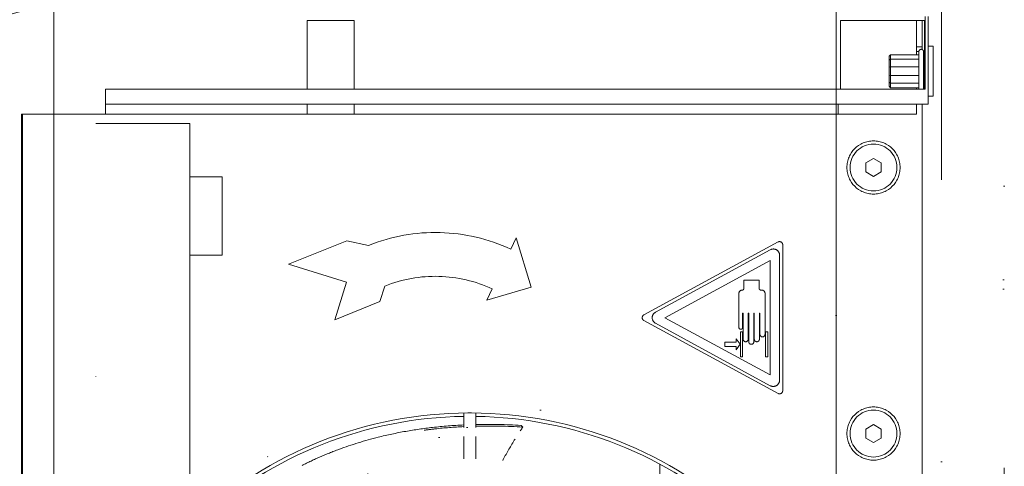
# Model space of a CAD drawing. Header units: millimetres. Extents: x -25606 to 96684, y -22894 to 47132.
# Tile 63 of 89: x 9448 to 9763, y 7437 to 7579. Entities that reach past the tile are written whole.
import ezdxf

# ---------------------------------------------------------------- set-up
doc = ezdxf.new("R2010")
doc.units = ezdxf.units.MM
doc.header["$LTSCALE"] = 50
doc.linetypes.add('A_CARA_15', pattern=[7.6, 5, -1.3, 0, -1.3])
doc.linetypes.add('A_CARA_16', pattern=[11.4, 6, -1.8, 0, -1.8, 0, -1.8])
for name, color, linetype, lineweight in [('CA_OSY', 5, 'A_CARA_15', 18), ('CA_POHHRA18', 8, 'Continuous', 18), ('CA_SRAFY', 9, 'Continuous', 13), ('CA_TG', 9, 'A_CARA_16', 13)]:
    doc.layers.add(name, color=color, linetype=linetype, lineweight=lineweight)

# ---------------------------------------------------------------- blocks, each defined once
blk = doc.blocks.new('tg')
h = blk.add_hatch()
h.set_pattern_fill('ANSI31', color=252, scale=254, angle=345, style=0)
h.set_pattern_definition([(30, (1065.013, 4011), (-15.87501, 27.4963), [])])
edge = h.paths.add_edge_path()
edge.add_spline(control_points=[(5561.44, 7111.52), (5560.77, 7111.63), (5560.1, 7111.75), (5559.44, 7111.88)], knot_values=[13.825662, 13.825662, 13.825662, 13.825662, 14.000098, 14.000098, 14.000098, 14.000098], degree=3, periodic=0)
edge.add_line((5559.44, 7111.88), (5559.44, 7111.88))
edge.add_line((5559.44, 7111.88), (5559.44, 7148.08))
edge.add_line((5559.44, 7148.08), (5561.44, 7148.08))
edge.add_line((5561.44, 7148.08), (5561.44, 7111.52))
edge.add_line((5561.44, 7111.52), (5561.44, 7111.52))
edge = h.paths.add_edge_path()
edge.add_line((4448.44, 6141.46), (4448.44, 6226.45))
edge.add_spline(control_points=[(4448.44, 6226.45), (4449.11, 6226.22), (4449.78, 6225.97), (4450.44, 6225.72)], knot_values=[10.864235, 10.864235, 10.864235, 10.864235, 11.074814, 11.074814, 11.074814, 11.074814], degree=3, periodic=0)
edge.add_line((4450.44, 6225.72), (4450.44, 6225.72))
edge.add_line((4450.44, 6225.72), (4450.44, 6142.04))
edge.add_spline(control_points=[(4450.44, 6142.04), (4450.27, 6141.99), (4450.09, 6141.94), (4449.43, 6141.74), (4448.94, 6141.6), (4448.44, 6141.46)], knot_values=[22.713594, 22.713594, 22.713594, 22.713594, 22.768373, 22.768373, 22.922016, 22.922016, 22.922016, 22.922016], degree=3, periodic=0)
edge = h.paths.add_edge_path()
edge.add_ellipse((5557.44, 6158.55), major_axis=(-3, 4), ratio=1, start_angle=270, end_angle=299.5519)
edge.add_line((5559.44, 6163.13), (5559.44, 6212.82))
edge.add_line((5559.44, 6212.82), (5559.44, 6212.82))
edge.add_spline(control_points=[(5559.44, 6212.82), (5559.83, 6212.95), (5560.22, 6213.08), (5560.89, 6213.27), (5561.16, 6213.35), (5561.44, 6213.43)], knot_values=[5.579232, 5.579232, 5.579232, 5.579232, 5.705995, 5.705995, 5.795124, 5.795124, 5.795124, 5.795124], degree=3, periodic=0)
edge.add_line((5561.44, 6213.43), (5561.44, 6161.55))
at = {"color": 252}
for p, q in [((5660.19, 6855), (5660.19, 6044)), ((5679.94, 6043), (5679.94, 6855)), ((5680.24, 6163), (5680.24, 6760)), ((5472.44, 6606), (5457.44, 6606)), ((5457.44, 6606), (5457.44, 6584)), ((5472.44, 6584), (5472.44, 6606)), ((5654.69, 6606), (5627.94, 6606)), ((5627.94, 6606), (5627.94, 6584)), ((5652.19, 6595.01), (5652.19, 6606)), ((5653.94, 6606), (5653.94, 6596.71)), ((5654.69, 6584), (5654.69, 6606)), ((5654.94, 6607.25), (5654.94, 6584)), ((5655.94, 6607.25), (5655.94, 6579.25)), ((5653.94, 6597.51), (5652.19, 6597.51)), ((5652.95, 6596.1), (5652.19, 6596.1)), ((5652.94, 6584), (5652.94, 6596)), ((5654.44, 6584), (5654.44, 6596)), ((5655.94, 6597.75), (5657.54, 6597.75)), ((5657.54, 6581.75), (5657.54, 6597.75)), ((5643.44, 6594.56), (5643.89, 6595.01)), ((5643.44, 6594.56), (5643.44, 6584.94)), ((5643.44, 6593.27), (5643.89, 6593.6)), ((5643.89, 6584.49), (5643.89, 6595.01)), ((5652.94, 6595.01), (5643.89, 6595.01)), ((5652.94, 6593.6), (5643.89, 6593.6)), ((5654.44, 6595.24), (5654.69, 6595.27)), ((5654.69, 6593.41), (5654.44, 6593.44)), ((5643.89, 6591.16), (5643.44, 6591.04)), ((5652.94, 6591.16), (5643.89, 6591.16)), ((5654.44, 6591.56), (5654.69, 6591.62)), ((5643.89, 6588.34), (5643.44, 6588.46)), ((5643.89, 6585.9), (5643.44, 6586.23)), ((5652.94, 6588.34), (5643.89, 6588.34)), ((5654.69, 6587.88), (5654.44, 6587.94)), ((5654.94, 6584), (5392.94, 6584)), ((5392.94, 6584), (5392.94, 6576)), ((5643.89, 6584.49), (5643.44, 6584.94)), ((5652.94, 6585.9), (5643.89, 6585.9)), ((5652.94, 6584.49), (5643.89, 6584.49)), ((5652.19, 6584), (5652.19, 6584.49)), ((5654.44, 6586.06), (5654.69, 6586.09)), ((5654.69, 6584.23), (5654.44, 6584.26)), ((5655.94, 6581.75), (5657.54, 6581.75)), ((5655.94, 6579.25), (5392.94, 6579.25)), ((5457.44, 6579.25), (5457.44, 6576)), ((5472.44, 6576), (5472.44, 6579.25)), ((5627.19, 6576), (5627.19, 6579.25)), ((5652.19, 6576), (5652.19, 6579.25)), ((5653.94, 6579.25), (5653.94, 6101.5)), ((5366.19, 6576), (5366.19, 6102.25)), ((5652.19, 6576), (5366.19, 6576)), ((5366.44, 6576), (5366.44, 6102.25)), ((5389.94, 6102.25), (5389.94, 6576)), ((5366.19, 6571.62), (5366.44, 6571.62)), ((5419.94, 6573), (5389.94, 6573)), ((5419.94, 6573), (5419.94, 6105.25)), ((5638.44, 6561.89), (5635.94, 6560.44)), ((5640.94, 6560.44), (5638.44, 6561.89)), ((5635.94, 6560.44), (5635.94, 6557.56)), ((5640.94, 6557.56), (5640.94, 6560.44)), ((5366.44, 6555.75), (5366.19, 6555.75)), ((5419.94, 6556), (5430.24, 6556)), ((5430.24, 6531), (5430.24, 6556)), ((5635.94, 6557.56), (5638.44, 6556.11)), ((5638.44, 6556.11), (5640.94, 6557.56)), ((5366.44, 6553), (5366.19, 6553)), ((5524.2, 6536.51), (5522.51, 6532.88)), ((5529, 6520.78), (5524.2, 6536.51)), ((5470.07, 6535.56), (5451.52, 6528.07)), ((5477.06, 6534.07), (5470.07, 6535.56)), ((5565.03, 6511.88), (5607.94, 6535.2)), ((5605.46, 6532.71), (5568.74, 6512.76)), ((5609.42, 6487.68), (5609.42, 6534.32)), ((5419.94, 6531), (5430.24, 6531)), ((5608.42, 6491.04), (5608.42, 6530.96)), ((5451.52, 6528.07), (5470.04, 6522.39)), ((5571.79, 6511), (5605.42, 6529.27)), ((5605.42, 6529.27), (5605.42, 6492.73)), ((5466.32, 6510.32), (5470.04, 6522.39)), ((5482.31, 6521.09), (5480.69, 6516.13)), ((5514.9, 6516.57), (5529, 6520.78)), ((5516.59, 6520.2), (5514.9, 6516.57)), ((5596.98, 6520.3), (5596.98, 6523)), ((5596.98, 6523), (5601.86, 6523)), ((5601.86, 6523), (5601.86, 6520.5)), ((5595.42, 6507.9), (5595.42, 6518.8)), ((5596.42, 6519.8), (5596.48, 6519.8)), ((5602.56, 6519.8), (5602.77, 6519.8)), ((5603.77, 6518.8), (5603.77, 6505.7)), ((5480.69, 6516.13), (5466.32, 6510.32)), ((5605.42, 6492.73), (5571.79, 6511)), ((5596.77, 6512.5), (5596.62, 6512.5)), ((5596.62, 6512.5), (5596.62, 6507.9)), ((5596.77, 6504.14), (5596.77, 6512.5)), ((5598.55, 6512.5), (5598.4, 6512.5)), ((5598.4, 6512.5), (5598.4, 6504.14)), ((5598.55, 6503.32), (5598.55, 6512.5)), ((5600.34, 6512.5), (5600.19, 6512.5)), ((5600.19, 6512.5), (5600.19, 6503.32)), ((5600.34, 6504.14), (5600.34, 6512.5)), ((5602.13, 6512.5), (5601.98, 6512.5)), ((5601.98, 6512.5), (5601.98, 6504.14)), ((5602.13, 6505.7), (5602.13, 6512.5)), ((5565.03, 6510.12), (5607.94, 6486.8)), ((5568.74, 6509.24), (5605.46, 6489.29)), ((5595.92, 6498.5), (5595.92, 6506.5)), ((5595.92, 6506.5), (5596.62, 6506.5)), ((5596.62, 6506.5), (5596.62, 6498.5)), ((5603.92, 6498.5), (5603.92, 6506.5)), ((5603.92, 6506.5), (5604.62, 6506.5)), ((5604.62, 6506.5), (5604.62, 6498.5)), ((5590.92, 6501.8), (5590.92, 6503.2)), ((5590.92, 6503.2), (5594.52, 6503.2)), ((5594.52, 6501.8), (5590.92, 6501.8)), ((5594.52, 6503.2), (5594.52, 6504.23)), ((5594.52, 6504.23), (5595.82, 6502.5)), ((5595.82, 6502.5), (5594.52, 6500.77)), ((5594.52, 6500.77), (5594.52, 6501.8)), ((5596.62, 6498.5), (5595.92, 6498.5)), ((5604.62, 6498.5), (5603.92, 6498.5)), ((5507.47, 6480.59), (5507.47, 6475.88)), ((5511.37, 6475.88), (5511.37, 6480.59)), ((5525.82, 6476.6), (5526.35, 6476.04)), ((5638.44, 6476.89), (5635.94, 6475.44)), ((5640.94, 6475.44), (5638.44, 6476.89)), ((5507.47, 6465.88), (5507.47, 6473.08)), ((5511.37, 6465.88), (5511.37, 6473.08)), ((5635.94, 6475.44), (5635.94, 6472.56)), ((5640.94, 6472.56), (5640.94, 6475.44)), ((5635.94, 6472.56), (5638.44, 6471.11)), ((5638.44, 6471.11), (5640.94, 6472.56)), ((5570.19, 6464.22), (5570.19, 6460.28))]:
    blk.add_line(p, q, dxfattribs=at)
blk.add_lwpolyline([(4329.94, 6040), (5679.94, 6040), (5679.94, 7290), (4329.94, 7290)], close=True)
for centre, radius in [((5638.44, 6559), 8.5), ((5638.44, 6559), 7.5), ((5638.44, 6474), 8.5), ((5638.44, 6474), 7.5)]:
    blk.add_circle(centre, radius, dxfattribs=at)
for centre, radius, start, end in [((5653.69, 6596), 0.75, 0, 180), ((5498.42, 6481.23), 57, 65, 112), ((5606.42, 6530.96), 2, 0, 118.5231), ((5608.42, 6534.32), 1, 0, 118.5231), ((5498.42, 6481.23), 43, 65, 112), ((5596.48, 6520.3), 0.5, 270, 0), ((5602.56, 6520.5), 0.7, 180, 270), ((5596.42, 6518.8), 1, 90, 180), ((5602.77, 6518.8), 1, 0, 90), ((5565.51, 6511), 1, 118.5231, 241.4769), ((5569.7, 6511), 2, 118.5231, 241.4769), ((5596.02, 6507.9), 0.6, 180, 0), ((5602.95, 6505.7), 0.819, 180, 0), ((5597.58, 6504.14), 0.819, 180, 0), ((5599.37, 6503.32), 0.819, 180, 0), ((5601.16, 6504.14), 0.819, 180, 0), ((5606.42, 6491.04), 2, 241.4769, 0), ((5608.42, 6487.68), 1, 241.4769, 0), ((5509.42, 6351), 132.4, 271.4066, 132.5159), ((5509.42, 6351), 129.6, 90.2601, 132.8413), ((5509.42, 6351), 128.5, 90.8695, 132.2345), ((5509.42, 6351), 129.6, 47.1587, 89.7399), ((5509.42, 6351), 128.5, 47.7655, 89.1305), ((5509.42, 6351), 124.9, 271.5091, 135.756), ((5509.42, 6351), 122.1, 271.6021, 137.1219), ((5509.42, 6351), 114.9, 271.9796, 141.1438)]:
    blk.add_arc(centre, radius, start, end, dxfattribs=at)
for points, knots in [([(4992.93, 6595.84), (4997.01, 6595.84), (4999, 6596.2), (5004.33, 6598.24), (5007.13, 6599.64), (5019.37, 6606.83), (5032.56, 6615.85), (5082.68, 6648.22), (5130.58, 6677.42), (5242.37, 6741.85), (5303.21, 6776.12), (5372.37, 6815.64), (5392.04, 6826.92), (5416.14, 6840.18), (5423.28, 6843.99), (5436.02, 6850.34), (5441.63, 6852.89), (5451.63, 6856.63), (5456.11, 6857.93), (5465.42, 6859.32), (5470.31, 6859.23), (5478.76, 6857.39), (5482.32, 6855.97), (5486.82, 6853.68), (5487.97, 6853.05), (5489.12, 6852.39)], [1, 1, 1, 1, 1.148821, 1.148821, 1.255648, 1.255648, 1.507157, 1.507157, 1.907157, 1.907157, 2.307157, 2.307157, 2.507157, 2.507157, 2.607157, 2.607157, 2.705367, 2.705367, 2.794757, 2.794757, 2.890784, 2.890784, 2.971439, 2.971439, 3, 3, 3, 3]), ([(4992.93, 6570.84), (5000.41, 6570.84), (5007.65, 6572.37), (5021.46, 6578.66), (5028.38, 6583.13), (5058.41, 6602.72), (5092.69, 6625.28), (5190.18, 6683.37), (5252.5, 6718.55), (5333.62, 6764.7), (5358.49, 6778.93), (5400.89, 6803.12), (5418.44, 6813.09), (5438.89, 6823.9), (5444.75, 6826.81), (5457.15, 6832.29), (5462.34, 6833.75), (5467.52, 6834.19), (5468.8, 6834.05), (5471.6, 6833.26), (5473.06, 6832.67), (5475.49, 6831.37), (5476.04, 6831.07), (5476.62, 6830.74)], [1, 1, 1, 1, 1.178713, 1.178713, 1.361279, 1.361279, 1.761279, 1.761279, 2.161279, 2.161279, 2.361279, 2.361279, 2.561279, 2.561279, 2.661279, 2.661279, 2.813576, 2.813576, 2.906423, 2.906423, 2.980207, 2.980207, 3, 3, 3, 3]), ([(5066.62, 6550), (5118.06, 6563.12), (5180.36, 6579.39), (5268.9, 6602.26), (5298.64, 6609.88), (5337.29, 6619.58), (5349.21, 6622.54), (5370.81, 6627.83), (5380.51, 6630.16), (5390.6, 6632.54), (5392.11, 6632.9), (5393.59, 6633.24)], [1.7601368, 1.7601368, 1.7601368, 1.7601368, 2.1191837, 2.1191837, 2.3191837, 2.3191837, 2.4191837, 2.4191837, 2.5191837, 2.5191837, 2.5373972, 2.5373972, 2.5373972, 2.5373972]), ([(5136.11, 6550), (5183.4, 6562.24), (5233.83, 6575.39), (5307.65, 6594.31), (5334.57, 6601.11), (5368.04, 6609.35), (5378, 6611.77), (5386.84, 6613.87)], [1.9025935, 1.9025935, 1.9025935, 1.9025935, 2.1977177, 2.1977177, 2.3977177, 2.3977177, 2.4956824, 2.4956824, 2.4956824, 2.4956824]), ([(5508.83, 6480.6), (5508.88, 6480.6), (5508.93, 6480.6), (5509.11, 6480.6), (5509.24, 6480.6), (5509.38, 6480.61), (5509.39, 6480.61), (5509.4, 6480.61), (5509.41, 6480.61), (5509.41, 6480.61), (5509.41, 6480.61), (5509.42, 6480.61), (5509.42, 6480.61), (5509.42, 6480.61), (5509.42, 6480.61), (5509.42, 6480.61), (5509.43, 6480.61), (5509.43, 6480.61), (5509.45, 6480.61), (5509.46, 6480.61), (5509.65, 6480.6), (5509.83, 6480.6), (5510, 6480.6), (5510, 6480.6), (5510, 6480.6)], [-0.0611056, -0.0611056, -0.0611056, -0.0611056, -0.0442, -0.0442, -0.004211, -0.004211, -0.0016831, -0.0016831, -0.0006903, -0.0006903, 0, 0, 0, 0.0002116, 0.0002116, 0.0009525, 0.0009525, 0.0021771, 0.0021771, 0.0060998, 0.0060998, 0.0589265, 0.0589265, 0.0602297, 0.0602297, 0.0602297, 0.0602297]), ([(5455.86, 6463.84), (5457.72, 6464.78), (5459.62, 6465.67), (5463.53, 6467.38), (5465.54, 6468.19), (5471.64, 6470.45), (5475.83, 6471.74), (5483.03, 6473.54), (5485.96, 6474.17), (5491.77, 6475.2), (5494.63, 6475.62), (5500.81, 6476.32), (5504.12, 6476.58), (5507.47, 6476.74)], [-7.933246, -7.933246, -7.933246, -7.933246, -7.190326, -7.190326, -6.430926, -6.430926, -4.927618, -4.927618, -3.92589, -3.92589, -2.978952, -2.978952, -1.913511, -1.913511, -1.913511, -1.913511]), ([(5494.82, 6475.04), (5495.99, 6475.21), (5497.16, 6475.35), (5501.35, 6475.82), (5504.39, 6476.06), (5507.47, 6476.22)], [-3.336662, -3.336662, -3.336662, -3.336662, -2.951031, -2.951031, -1.970484, -1.970484, -1.970484, -1.970484]), ([(5511.37, 6476.36), (5511.52, 6476.36), (5511.68, 6476.37), (5516.62, 6476.47), (5521.46, 6476.36), (5526.35, 6476.04)], [-1.558154, -1.558154, -1.558154, -1.558154, -1.508261, -1.508261, 0, 0, 0, 0]), ([(5523.89, 6472.24), (5522.55, 6470.08), (5521.22, 6467.81), (5519.98, 6465.51), (5519.93, 6465.42)], [0.05318137, 0.05318137, 0.05318137, 0.05318137, 0.14285714, 0.14661161, 0.14661161, 0.14661161, 0.14661161])]:
    blk.add_open_spline(points, degree=3, knots=knots, dxfattribs=at)
for points in [[(5511.37, 6476.88), (5516.13, 6476.99), (5520.95, 6476.89), (5525.82, 6476.6)], [(5526.35, 6476.04), (5526.08, 6475.65), (5525.82, 6475.25), (5525.55, 6474.85)]]:
    blk.add_open_spline(points, degree=3, dxfattribs=at)

msp = doc.modelspace()

# ---------------------------------------------------------------- linework, layer by layer
at = {"layer": 'CA_OSY'}
msp.add_line((9708.76, 708.28), (9708.76, 9208.28), dxfattribs=at)
at = {"layer": 'CA_POHHRA18'}
msp.add_line((9708.76, 9063.28), (9708.76, 853.28), dxfattribs=at)
at = {"layer": 'CA_SRAFY'}
msp.add_lwpolyline([(9458.76, 8958.28), (4208.76, 8958.28), (4208.76, 958.28), (9458.76, 958.28), (9458.76, 8958.28)], dxfattribs=at)

# ---------------------------------------------------------------- block references
at = {"layer": 'CA_TG'}
msp.add_blockref('tg', (4082.27, 973.28), dxfattribs=at)

doc.saveas('drawing.dxf')
